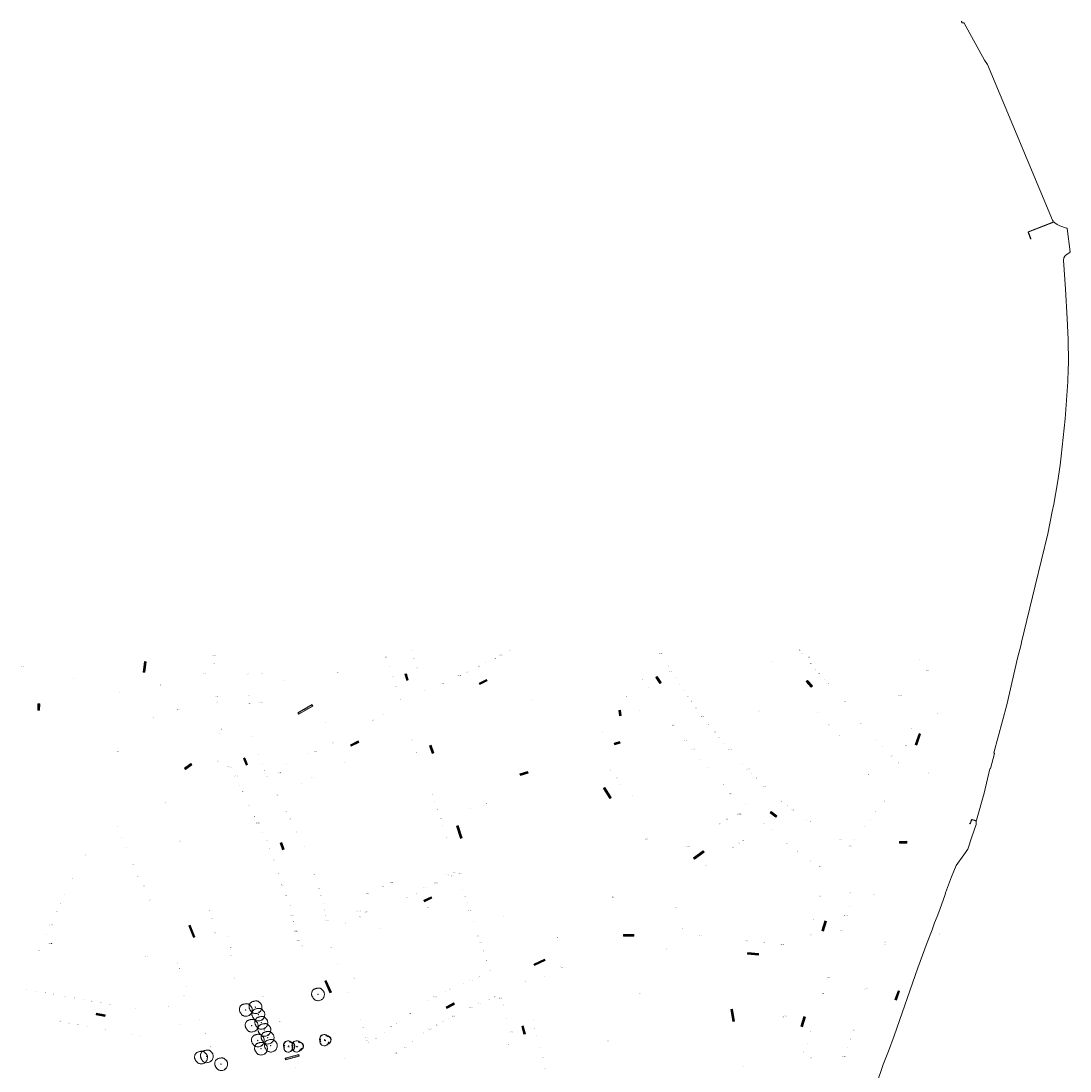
# Model space of a CAD drawing. Header units: metres. Extents: x 196669 to 197684, y 355211 to 356669.
# Tile 18 of 18: x 196674 to 197416, y 355927 to 356669. Entities that reach past the tile are written whole.
import ezdxf
from ezdxf.enums import TextEntityAlignment as Align
from ezdxf.lldxf.tags import DXFTag

# ---------------------------------------------------------------- set-up
doc = ezdxf.new("R2010")
doc.units = ezdxf.units.M
for name, color, linetype, lineweight in [('B-WE-GR-BOOM-S', 252, 'Continuous', 18), ('B-WE-KL-DATA_KOPPELKABEL_GLASVEZEL-G', 104, 'KL-GLASVEZEL-N', 20), ('B-WE-OG-BEBOUWING_HUISNUMMER-T35', 252, 'Continuous', 9), ('B-WE-OG-BEBOUWING_STRAATNAAM-T35', 7, 'Continuous', 9), ('N-WE-GR-BOOM-S', 7, 'Continuous', 18)]:
    doc.layers.add(name, color=color, linetype=linetype, lineweight=lineweight)
doc.styles.add('NLCS-ISO-M200-T25', font='NLCS-ISO.ttf', dxfattribs={"height": 0.5})
doc.styles.add('NLCS-ISO-M200-T30', font='NLCS-ISO.ttf', dxfattribs={"height": 0.6})
doc.styles.get("Standard").update_dxf_attribs({"font": 'Microsoft JhengHei.ttf'})
tags = doc.linetypes.add('KL-GLASVEZEL-N', pattern='A,4,-1,[101,NLCS.SHX,S=0.5,R=0,X=0,Y=0],-1,4,-1,["G",Standard,S=1,R=0,X=-0.25,Y=-0.5],-1.5', length=12.5).pattern_tags.tags
tags[18] = DXFTag(74, 10)

# ---------------------------------------------------------------- blocks, each defined once
blk = doc.blocks.new('SGR-BOOM_09')
blk.add_lwpolyline([(-2.71, 3.84), (-3.39, 3.62), (-3.94, 3.22), (-4.37, 2.7), (-4.68, 2.07), (-4.9, 1.39), (-5.03, 0.69), (-5.08, 0), (-5.06, -0.63), (-4.98, -1.18), (-4.85, -1.66), (-4.68, -2.06), (-4.48, -2.41), (-4.25, -2.72), (-4.01, -2.98), (-3.76, -3.22), (-3.52, -3.45), (-3.28, -3.67), (-3.06, -3.89), (-2.83, -4.09), (-2.6, -4.28), (-2.36, -4.45), (-2.11, -4.6), (-1.85, -4.73), (-1.56, -4.82), (-1.25, -4.88), (-0.91, -4.92), (-0.55, -4.92), (-0.18, -4.9), (0.2, -4.86), (0.6, -4.79), (0.99, -4.71), (1.4, -4.61), (1.79, -4.49), (2.19, -4.36), (2.57, -4.21), (2.94, -4.03), (3.29, -3.83), (3.61, -3.59), (3.91, -3.32), (4.18, -3), (4.41, -2.65), (4.6, -2.26), (4.76, -1.85), (4.88, -1.42), (4.96, -0.99), (5.01, -0.55), (5.02, -0.13), (4.99, 0.27), (4.92, 0.64), (4.83, 0.98), (4.7, 1.31), (4.55, 1.62), (4.38, 1.91), (4.19, 2.2), (3.99, 2.48), (3.79, 2.76), (3.58, 3.04), (3.37, 3.33), (3.13, 3.61), (2.88, 3.87), (2.59, 4.13), (2.27, 4.36), (1.9, 4.56), (1.48, 4.74), (1, 4.87), (0.47, 4.96), (-0.12, 4.99), (-0.75, 4.94), (-1.44, 4.81), (-2.17, 4.58), (-2.94, 4.23), (-3.76, 3.76)])
blk.add_circle((0, 0), 0.15)
blk = doc.blocks.new('*U15')
for centre in [(-0.38, 0.22), (0.37, 0.2), (0.01, -0.42)]:
    blk.add_circle(centre, 0.1)
for centre, radius, start, end in [((-1.48, -0.27), 2.93, 92.72815, 288.15121), ((-1.2, -0.12), 3.05, 102.33011, 279.16852), ((0.21, 0.84), 3.14, 327.04528, 172.784), ((0.33, 0.87), 3.12, 334.46958, 176.98942), ((0.38, -0.8), 3.17, 213.41104, 39.78986), ((0.56, -0.86), 3.14, 216.09044, 38.75757)]:
    blk.add_arc(centre, radius, start, end)

msp = doc.modelspace()

# ---------------------------------------------------------------- linework, layer by layer
at = {"layer": 'B-WE-KL-DATA_KOPPELKABEL_GLASVEZEL-G', "ltscale": 0.2, "flags": 128}
for points in [[(197388.313, 356515.075), (197388.248, 356515.05, -0.4142136), (197387.925, 356515.192), (197386.126, 356519.82, -0.4150666), (197386.269, 356520.144), (197403.677, 356526.852, 0.4956156), (197403.853, 356527.628), (197403.378, 356528.194), (197357.409, 356638.335), (197355.361, 356641.437), (197340.864, 356667.592, 0.2664832), (197340.652, 356667.723), (197339.67, 356667.754, -0.239104), (197339.472, 356667.862), (197339.006, 356668.541, -0.3386321), (197339.022, 356668.845), (197339.234, 356669.093)], [(197344.823, 356101.876, 0.356394), (197345.337, 356102.245), (197345.855, 356104.158, -0.4154402), (197346.47, 356104.509), (197348.979, 356103.819, 0.4122187), (197349.593, 356104.165), (197355.001, 356123.313), (197359.161, 356140.523), (197359.482, 356140.588), (197362.354, 356151.194), (197361.854, 356151.826), (197370.977, 356185.644), (197378.536, 356218.665), (197381.102, 356228.33), (197381.503, 356230.022), (197391.134, 356269.792), (197399.964, 356306.493), (197403.145, 356322.311), (197404.3, 356327.483), (197406.933, 356342.578), (197408.744, 356355.073), (197409.552, 356361.342), (197412.241, 356387.755), (197414.185, 356414.238), (197414.454, 356422.773), (197414.699, 356427.557), (197414.505, 356443.856), (197413.822, 356458.867), (197412.539, 356479.46), (197411.261, 356499.966, -0.0402264), (197411.261, 356500.006), (197411.419, 356501.6), (197412.047, 356502.864), (197413.121, 356503.887), (197415.531, 356505.489, 0.2838157), (197415.751, 356505.966), (197413.743, 356522.338, 0.2836332), (197413.579, 356522.543), (197413.327, 356522.633), (197408.462, 356524.372), (197406.652, 356525.245), (197405.099, 356526.452), (197404.841, 356526.76, 0.337242), (197404.251, 356526.894), (197386.528, 356520.03, 0.4145637), (197386.385, 356519.706), (197388.039, 356515.451, 0.2813987), (197388.233, 356515.296), (197388.233, 356515.296)], [(197344.768, 356101.675), (197344.874, 356101.649, 0.4089545), (197345.479, 356102.003), (197345.995, 356103.912, -0.4154402), (197346.61, 356104.263), (197349.042, 356103.594, -0.3497108), (197349.409, 356103.091), (197349.317, 356100.954), (197346.368, 356092.283), (197343.421, 356083.639), (197340.69, 356079.722), (197335.305, 356071.997), (197331.866, 356064.171), (197327.645, 356052.807), (197327.365, 356051.489), (197323.592, 356040.98), (197321.872, 356036.097), (197319.991, 356031.659), (197318.234, 356026.67), (197314.649, 356017.758), (197308.129, 355999.745), (197291.304, 355951.755), (197287.321, 355940.739), (197283.701, 355931.458), (197281.681, 355925.726), (197274.413, 355905.693, -0.4155671), (197273.77, 355905.395), (197270.877, 355906.459)]]:
    msp.add_lwpolyline(points, format="xyb", dxfattribs=at)

# ---------------------------------------------------------------- block references
at = {"layer": 'B-WE-GR-BOOM-S', "xscale": 0.9000000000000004, "yscale": 0.9000000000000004, "zscale": 0.9000000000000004, "rotation": 177.2882798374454}
for p in [(196883.816, 355980.982), (196832.774, 355969.954), (196839.614, 355971.928), (196841.635, 355966.67), (196843.715, 355960.911), (196836.881, 355958.852), (196845.902, 355955.888), (196841.287, 355948.358), (196848.195, 355950.373), (196850.45, 355944.69), (196805.18, 355937.18), (196843.513, 355942.594), (196801.08, 355936.343), (196815.343, 355931.651)]:
    msp.add_blockref('SGR-BOOM_09', p, dxfattribs=at)
at = {"layer": 'N-WE-GR-BOOM-S', "rotation": 177.2882798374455}
for p in [(196888.677, 355948.557), (196863.104, 355944.081), (196869.125, 355944.17)]:
    msp.add_blockref('*U15', p, dxfattribs=at)

# ---------------------------------------------------------------- texts
at = {"layer": 'B-WE-OG-BEBOUWING_HUISNUMMER-T35', "style": 'NLCS-ISO-M200-T25'}
for s, p in [('6-6D', (196708.953, 356223.729)), ('23', (196949.862, 356223.789)), ('17', (197019.613, 356224.176)), ('26A', (197224.785, 356224.519)), ('14-16', (196754.144, 356219.762)), ('26A-26D', (196810.328, 356220.455)), ('16C', (196931.839, 356219.355)), ('23A', (196951.618, 356218.569)), ('19-19A', (197008.641, 356218.534)), ('18-18A', (197013.429, 356220.997)), ('52-52D', (197126.258, 356221.97)), ('19', (197205.351, 356216.541)), ('26', (197226.38, 356221.989)), ('24B', (197231.433, 356219.361)), ('31-229', (197309.897, 356217.376)), ('122-188', (196675.003, 356212.924)), ('31', (196782.936, 356211.001)), ('28-30', (196810.404, 356215.055)), ('59-61', (196897.886, 356208.377)), ('18', (196934.487, 356212.82)), ('25A', (196953.911, 356211.753)), ('22', (196989.243, 356208.996)), ('21', (196993.484, 356211.068)), ('20A', (196997.603, 356213.077)), ('20', (197002.603, 356215.515)), ('50-50E', (197130.926, 356213.175)), ('48-50B', (197133.301, 356209.33)), ('24A', (197232.337, 356214.772)), ('24', (197235.706, 356210.858)), ('29-227', (197314.967, 356209.75)), ('7-11', (196710.534, 356204.366)), ('32-32C', (196803.235, 356207.914)), ('21-27', (196833.947, 356207.453)), ('21-25', (196844.426, 356207.929)), ('26-58', (196860.302, 356203.21)), ('20', (196936.818, 356205.724)), ('27', (196956.534, 356203.713)), ('22A-23', (196983.921, 356206.397)), ('7-13', (197112.746, 356203.469)), ('46', (197136.303, 356205.059)), ('22B', (197238.448, 356207.808)), ('22A', (197242.103, 356203.732)), ('11-12', (196743.017, 356194.052)), ('10', (196758.161, 356197.827)), ('36', (196772.503, 356199.779)), ('34-34C', (196811.306, 356199.529)), ('22', (196939.119, 356198.412)), ('29', (196959.495, 356195.634)), ('24-29', (196972.14, 356200.78)), ('37', (197117.169, 356198.223)), ('44', (197139.812, 356200.065)), ('42', (197142.793, 356195.823)), ('22', (197244.972, 356200.529)), ('36-36B', (196811.969, 356191.612)), ('38', (196812.408, 356187.591)), ('31A', (196835.102, 356192.383)), ('31B', (196835.457, 356186.585)), ('20A-20B', (196843.125, 356187.267)), ('24', (196941.951, 356189.54)), ('12', (197035.366, 356189.389)), ('8-15', (197102.491, 356191.494)), ('40A', (197145.518, 356191.902)), ('40', (197147.947, 356188.348)), ('14-18A', (197256.71, 356188.07)), ('6-424', (197295.577, 356192.37)), ('38-42', (196785.119, 356182.34)), ('6', (197111.565, 356181.505)), ('38', (197151.406, 356183.554)), ('17', (197195.802, 356181.189)), ('13', (197237.262, 356180.259)), ('24', (197322.028, 356179.757)), ('1-5', (196767.105, 356176.555)), ('44', (196807.123, 356177.963)), ('1-20', (196889.103, 356173.58)), ('15-15B', (196922.784, 356174.862)), ('17', (196930.007, 356178.516)), ('31A-33', (197135.199, 356171.351)), ('36-36B', (197155.864, 356177.599)), ('34', (197160.238, 356171.755)), ('9-9A', (197245.724, 356171.473)), ('12', (197267.951, 356172.389)), ('1-5', (196813.802, 356165.335)), ('1A', (196815.589, 356168.547)), ('16', (196941.09, 356164.748)), ('1-2', (197084.671, 356165.753)), ('29', (197138.508, 356165.514)), ('32', (197164.516, 356166.353)), ('7', (197248.288, 356168.164)), ('18A', (197252.127, 356163.838)), ('5', (197251.866, 356164.032)), ('10', (197271.674, 356169.093)), ('8', (197275.153, 356165.243)), ('3', (197303.597, 356168.886)), ('33-33A', (196836.737, 356163.363)), ('13-13A', (196894.029, 356158.641)), ('14', (196926.074, 356156.866)), ('2-2E', (196950.659, 356160.854)), ('5', (197118.275, 356160.27)), ('27-27A', (197143.908, 356160.598)), ('30', (197167.388, 356162.784)), ('28', (197170.918, 356158.646)), ('6', (197278.885, 356161.159)), ('4', (197283.101, 356156.548)), ('1-1D', (197299.272, 356157.131)), ('13-71', (196742.318, 356152.744)), ('50', (196819.896, 356149.296)), ('35', (196841.605, 356150.508)), ('5', (196872.288, 356149.089)), ('9', (196877.325, 356151.127)), ('11-11A', (196882.224, 356152.852)), ('2B-3', (196953.915, 356151.911)), ('3', (197106.334, 356152.096)), ('4', (197112.23, 356156.133)), ('25-25B', (197149.099, 356154.451)), ('26B-26C', (197174.996, 356154.03)), ('3', (197259.385, 356154.603)), ('2-2F', (197289.47, 356149.58)), ('4', (196813.086, 356145.968)), ('52-52C-52D', (196821.149, 356141.697)), ('37', (196844.099, 356144.091)), ('1', (196861.41, 356143.319)), ('3', (196866.256, 356145.499)), ('8-12', (196902.729, 356145.001)), ('1', (197087.125, 356144.569)), ('23', (197154.174, 356146.863)), ('21-21D', (197160.65, 356141.541)), ('26', (197184.581, 356143.799)), ('14', (197294.384, 356144.628)), ('52A-52B', (196825.646, 356135.396)), ('39', (196845.987, 356139.399)), ('41', (196847.773, 356134.88)), ('1A-1C', (196856.73, 356137.602)), ('4-6', (196880.025, 356134.319)), ('5', (196959.66, 356136.13)), ('3', (197091.037, 356139.726)), ('19', (197166.079, 356137.741)), ('24-26A', (197187.912, 356140.287)), ('22', (197190.994, 356137.037)), ('1B', (197273.267, 356136.445)), ('13', (197308.486, 356139.409)), ('12', (197315.527, 356137.606)), ('11', (197322.012, 356135.947)), ('54A', (196828.614, 356128.427)), ('2', (196872.223, 356130.414)), ('9', (197038.688, 356127.04)), ('5', (197095.336, 356133.828)), ('7-9', (197098.445, 356129.453)), ('17', (197170.58, 356129.378)), ('20A', (197193.937, 356133.934)), ('20-20B', (197199.699, 356128.122)), ('1', (197279.928, 356127.695)), ('54', (196830.596, 356124.307)), ('45', (196854.748, 356121.806)), ('6', (196964.721, 356122.098)), ('21-29', (197107.027, 356121.442)), ('15-15F', (197175.222, 356122.757)), ('13', (197180.212, 356120.093)), ('1', (196776.006, 356116.743)), ('56', (196835.259, 356114.643)), ('7', (196966.418, 356117.237)), ('8A', (196991.455, 356112.232)), ('8', (197002.952, 356115.992)), ('4', (197076.344, 356113.821)), ('11', (197186.174, 356115.778)), ('18', (197211.665, 356117.337)), ('16', (197215.486, 356114.474)), ('15', (197284.37, 356117.557)), ('3', (196778.709, 356109.981)), ('58', (196839.069, 356106.746)), ('47', (196861.259, 356110.062)), ('49', (196864.111, 356104.968)), ('7A', (196968.406, 356111.54)), ('2-2A', (196970.826, 356105.105)), ('321', (197173.173, 356104.834)), ('325-325B', (197181.712, 356108.384)), ('14-14C', (197220.013, 356111.302)), ('12', (197229.348, 356105.014)), ('17', (197274.48, 356104.744)), ('16', (197278.56, 356110.035)), ('1', (196741.879, 356099.749)), ('60-60B', (196841.222, 356102.237)), ('4', (196972.28, 356100.646)), ('319', (197168.429, 356101.532)), ('9A', (197199.512, 356102.226)), ('9', (197204.607, 356097.578)), ('10', (197232.18, 356103.107)), ('8', (197236.728, 356100.234)), ('6-6D', (197241.282, 356097.417)), ('17A', (197270.534, 356099.626)), ('72', (196745.245, 356091.712)), ('62', (196844.862, 356095.269)), ('62A', (196847.648, 356089.664)), ('53', (196869.001, 356095.764)), ('6', (196974.9, 356091.747)), ('2', (197094.41, 356093.076)), ('31-37', (197115.997, 356090.687)), ('30B', (197184.512, 356089.616)), ('2A-4', (197253.295, 356090.252)), ('19', (197263.138, 356090.515)), ('18', (197266.483, 356094.614)), ('70', (196748.049, 356084.983)), ('5A-5K', (196786.91, 356089.467)), ('64', (196849.677, 356084.149)), ('57', (196873.816, 356085.149)), ('211A-309', (197145.371, 356085.633)), ('28', (197177.44, 356084.825)), ('30', (197181.682, 356087.886)), ('7-7D', (197215.812, 356087.937)), ('5', (197223.059, 356082.204)), ('20-20A', (197260.201, 356085.762)), ('5', (196715.829, 356075.064)), ('3', (196719.475, 356079.626)), ('68', (196750.528, 356078.987)), ('66', (196852.586, 356075.897)), ('61', (196877.706, 356075.994)), ('24', (197165.036, 356076.527)), ('3', (197231.835, 356075.259)), ('66', (196752.998, 356073.012)), ('7', (196794.987, 356069.11)), ('223-229', (196981.017, 356067.228)), ('22-22B', (197158.227, 356071.736)), ('1A', (197238.791, 356071.386)), ('7', (196710.383, 356062.667)), ('64', (196756.632, 356064.294)), ('68', (196855.83, 356066.58)), ('63', (196881.248, 356065.731)), ('15-307', (196935.899, 356060.065)), ('309-315', (196967.217, 356059.811)), ('27-33', (196975.448, 356065.343)), ('121-127', (196978.888, 356064.687)), ('317-323', (196984.293, 356066.49)), ('1', (197243.442, 356066.33)), ('9', (196707.624, 356056.847)), ('62', (196760.653, 356057.7)), ('9', (196801.424, 356052.848)), ('68A', (196858.407, 356058.434)), ('13B', (196858.732, 356057.765)), ('65', (196884.432, 356055.793)), ('11-301', (196918.476, 356052.469)), ('13-305', (196929.462, 356057.256)), ('213-221', (196959.833, 356056.464)), ('12', (196986.337, 356054.986)), ('91-99', (197260.463, 356052.433)), ('1', (197260.463, 356052.853)), ('13', (196702.159, 356045.357)), ('11', (196705.068, 356051.454)), ('60', (196765.015, 356047.585)), ('70-70C', (196860.972, 356050.926)), ('65A', (196885.975, 356050.689)), ('67', (196887.306, 356045.59)), ('17-25', (196946.963, 356049.404)), ('111-119', (196954.235, 356052.274)), ('14-14C', (196987.85, 356050.274)), ('16', (196989.238, 356045.953)), ('25A', (197092.594, 356049.703)), ('4-4C', (197238.987, 356050.323)), ('1A', (197239.139, 356050.632)), ('2-2A', (197277.608, 356051.794)), ('15', (196699.345, 356039.523)), ('11-11B', (196806.346, 356040.274)), ('72-72C', (196863.336, 356043.729)), ('69', (196888.373, 356040.549)), ('201-203', (196912.503, 356039.919)), ('101-103', (196917.857, 356039.112)), ('50A', (196961.584, 356042.353)), ('18-18F', (196991.071, 356040.244)), ('120-156', (197136.008, 356042.276)), ('1-401', (197259.38, 356043.307)), ('2', (197294.579, 356042.647)), ('56', (196771.756, 356034.092)), ('13A', (196808.54, 356034.743)), ('74-74A', (196865.172, 356037.048)), ('76', (196866.484, 356032.265)), ('73A-73C', (196890.103, 356033.325)), ('71', (196889.267, 356036.569)), ('5', (196903.235, 356031.514)), ('7-9', (196913.332, 356035.788)), ('20', (196993.702, 356032.046)), ('1-189', (197014.327, 356035.947)), ('8', (197234.135, 356034.109)), ('103-403', (197257.423, 356036.779)), ('21', (196691.751, 356023.592)), ('17-17D', (196695.127, 356029.988)), ('15', (196810.897, 356024.276)), ('78-78A', (196868.274, 356025.736)), ('75', (196892.219, 356026)), ('2', (196921.417, 356024.56)), ('10-50', (196928.945, 356027.658)), ('24', (196995.647, 356025.994)), ('158', (197141.472, 356027.735)), ('10', (197232.595, 356022.88)), ('3-315', (197254.285, 356026.316)), ('2B', (197289.026, 356028.126)), ('1', (197323.427, 356023.656)), ('23-23BV', (196694.825, 356016.935)), ('15A', (196819.251, 356021.723)), ('80-80A', (196870.084, 356019.134)), ('82', (196872.723, 356015.283)), ('26', (196996.958, 356022.129)), ('28-28B', (196998.701, 356017.469)), ('1-153', (197052.868, 356021.154)), ('1-17', (197154.403, 356022.527)), ('101-139', (197187.376, 356018.668)), ('201', (197199.3, 356017.703)), ('301-339', (197212.284, 356016.256)), ('2A', (197284.826, 356016.587)), ('2C', (197285.11, 356018.079)), ('25', (196686.53, 356012)), ('15C', (196822.003, 356008.488)), ('15B', (196822.189, 356014.198)), ('1-1A', (196892.708, 356014.228)), ('30', (197000.791, 356011.563)), ('10', (197130.373, 356013.109)), ('52-52E', (196762.562, 356007.374)), ('50', (196784.402, 356003.16)), ('2', (196874.309, 356004.308)), ('3', (196897.775, 356002.77)), ('32', (197003.065, 356004.937)), ('48', (196785.84, 355999.099)), ('4', (196876.892, 355999.715)), ('25', (196997.96, 355993.333)), ('34', (197005.56, 355997.667)), ('4', (197044.251, 355993.7)), ('6-6A', (197056.091, 356000.305)), ('5', (197312.527, 355993.27)), ('46', (196788.724, 355992.513)), ('44', (196790.967, 355986.82)), ('15D-15E', (196825.334, 355992.59)), ('5A-5H', (196910.014, 355992.554)), ('21', (196986.904, 355988.778)), ('23-23A', (196992.083, 355990.912)), ('2A', (197030.711, 355989.866)), ('2', (197037.05, 355991.908)), ('111-317', (197244.385, 355992.9)), ('28', (196677.956, 355984.567)), ('26', (196684.792, 355983.33)), ('24', (196691.001, 355982.201)), ('22', (196696.87, 355981.137)), ('20', (196704.859, 355979.69)), ('18', (196711.289, 355978.524)), ('2', (196789.091, 355979.783)), ('15F', (196845.038, 355979.509)), ('7', (196904.508, 355982.671)), ('11A-13', (196966.493, 355979.063)), ('15', (196973.644, 355982.733)), ('17-19', (196977.201, 355984.645)), ('30', (197008.849, 355979.236)), ('2B-2D', (197012.794, 355978.502)), ('1', (197029.743, 355985.537)), ('12-12A', (197111.585, 355981.802)), ('5-221', (197241.136, 355981.587)), ('4A/1-4D', (197271.344, 355984.675)), ('16', (196717.893, 355977.305)), ('14', (196724.083, 355976.177)), ('12', (196730.455, 355975.017)), ('10', (196736.622, 355973.893)), ('8', (196742.699, 355972.787)), ('6', (196748.509, 355971.728)), ('2A', (196777.768, 355972.251)), ('9', (196908.092, 355974.135)), ('9', (196957.548, 355973.416)), ('11', (196961.976, 355976.469)), ('24-24A', (196991.928, 355971.739)), ('26-26A', (196998.535, 355974.929)), ('28', (197004.833, 355977.546)), ('2A', (197015.384, 355973.346)), ('5', (197032.939, 355975.613)), ('4', (196754.601, 355970.619)), ('5', (196943.922, 355964.018)), ('7-7B', (196948.898, 355967.45)), ('7A', (196953.577, 355970.677)), ('18', (196976.452, 355964.043)), ('20-20A', (196979.903, 355965.805)), ('22', (196985.136, 355968.351)), ('4', (197017.118, 355964.331)), ('7', (197034.912, 355968.774)), ('9', (197036.335, 355963.658)), ('20A-408', (197213.724, 355965.773)), ('2-410', (197213.349, 355964.534)), ('8', (197267.57, 355969.027)), ('23', (196701.303, 355962.032)), ('21', (196707.896, 355960.822)), ('19', (196714.172, 355959.669)), ('17', (196720.661, 355958.473)), ('15', (196726.769, 355957.358)), ('13', (196733.121, 355956.321)), ('1', (196785.742, 355959.763)), ('42', (196799.528, 355962.899)), ('15G', (196857.043, 355961.592)), ('11-11F', (196912.944, 355963.165)), ('13-15', (196915.453, 355957.492)), ('1D', (196935.597, 355958.276)), ('3-3A', (196938.777, 355960.469)), ('12-12A', (196963.177, 355956.605)), ('14', (196967.856, 355959.317)), ('16', (196972.169, 355962.043)), ('11', (197036.6, 355956.775)), ('10', (197264.868, 355961.695)), ('9-11', (197301.6, 355957.636)), ('11', (196739.713, 355955.022)), ('9', (196745.834, 355953.909)), ('7', (196752.119, 355952.767)), ('5', (196758.36, 355951.632)), ('3', (196768.058, 355952.439)), ('40', (196804.214, 355953.523)), ('17-17A', (196918.396, 355950.684)), ('1E-1F', (196925.504, 355949.918)), ('1A-1C', (196930.111, 355954.473)), ('8', (196955.275, 355951.315)), ('10', (196958.378, 355953.551)), ('6-6A', (197020.675, 355954.493)), ('13-13C', (197039.394, 355951.544)), ('13-15', (197233.143, 355954.625)), ('12', (197260.418, 355949.451)), ('10A', (197262.686, 355955.673)), ('38', (196807.965, 355944.196)), ('19', (196918.601, 355948.331)), ('1', (196919.777, 355947.103)), ('4-4B', (196945.469, 355943.47)), ('6', (196950.501, 355947.875)), ('10', (197018.792, 355945.494)), ('8', (197022.641, 355947.038)), ('15-15B', (197041.314, 355943.088)), ('10', (197088.848, 355947.988)), ('17', (197229.936, 355946.577)), ('14', (197258.056, 355942.996)), ('2', (196902.893, 355935.617)), ('2-2E', (196939.083, 355939.645)), ('17', (197042.891, 355936.145)), ('1A', (197227.101, 355937.947)), ('19', (197227.313, 355940.146)), ('3-7', (197232.639, 355935.89)), ('14A-14B', (197255.889, 355937.065)), ('3', (196867.767, 355929.071)), ('1', (196892.137, 355930.55)), ('4', (196905.044, 355930.486)), ('19-21', (197044.427, 355928.968)), ('3-29', (197184.54, 355929.934)), ('16', (197253.283, 355929.822))]:
    msp.add_text(s, height=0.5, dxfattribs=at).set_placement(p, align=Align.MIDDLE)
at = {"layer": 'B-WE-OG-BEBOUWING_STRAATNAAM-T35', "char_height": 0.6, "attachment_point": 2, "style": 'NLCS-ISO-M200-T30', "bg_fill": 17, "box_fill_scale": 1.5, "bg_fill_color": 256, "bg_fill_true_color": 14737364, "bg_fill_transparency": 0}
for s, insert, width, rotation in [('Roersingelpassage', (196760.982, 356212.532), 6.96967, 82), ('Steenweg', (196946.8, 356205.388), 3.94253, 287.3), ('Munsterplein', (197000.573, 356202.105), 5.27079, 26.6), ('Hamstraat', (197124.964, 356203.392), 4.35231, 303.3), ('Veldstraat', (197231.61, 356200.813), 4.57722, 311.1), ('Roersingel', (196686.036, 356184.197), 3.86995, 87.4), ('Achter de Steenen Trappen', (196874.819, 356182.633), 10.99018, 30), ('Abdijhof', (197097.736, 356179.936), 3.17603, 278.2), ('Knevelsgraafstraat', (197307.894, 356161.352), 7.66047, 70.9), ('Paredisstraat', (196909.634, 356158.554), 5.54551, 26.4), ('Munsterplein', (196964.589, 356154.358), 5.12356, 288.9), ('Abdijhof', (197095.365, 356158.948), 3.39305, 17), ('Molenstraat', (196791.842, 356142.257), 4.97066, 35.3), ('Neerstraat', (196832.873, 356145.73), 4.45441, 291.7), ('Munsterplein', (197029.519, 356137.41), 5.08823, 17.3), ('Graaf Gerardstraat', (197088.713, 356123.523), 7.7793, 302.1), ('Hamstraat', (197206.236, 356108.507), 4.38499, 321.8), ('Sint Christoffelstraat', (196984.151, 356095.823), 8.49179, 287.8), ('Neerstraat', (196858.816, 356085.94), 4.44515, 291.1), ('Stationsplein', (197297.761, 356088.857), 4.77738, 0.5), ('Kloosterwandstraat', (197153.062, 356079.746), 7.86576, 35.4), ('Pelserstraat', (196961.376, 356048.516), 5.16802, 25.2), ('Kruisherenstraat', (197241.515, 356029.403), 6.60665, 73.1), ('Minderbroederssingel', (196794.922, 356025.677), 8.26294, 292), ('Joep Nicolasstraat', (197191.634, 356009.936), 7.01571, 354.8), ('Kloosterwandstraat', (197040.41, 356003.908), 7.75822, 25), ('Minderbroedersstraat', (196891.266, 355986.597), 8.41052, 294.2), ('Willem II Singel', (197293.267, 355980.331), 6.04938, 70.1), ('Bakkerstraat', (196977.267, 355973.279), 5.37945, 27.6), ('Deemselstraat', (196730.212, 355966.886), 5.52053, 349.6), ('Emile Seipgensstraat', (197177.451, 355966.286), 7.97102, 279.4), ('Kruisherenstraat', (197226.677, 355961.771), 6.61014, 72.9), ('Schuitenberg', (197029.514, 355955.808), 5.08583, 284.6), ('Peregrinus Vogelsstraat', (196865.521, 355936.823), 9.49012, 14.7)]:
    msp.add_mtext(s, dxfattribs=dict(at, insert=insert, width=width, rotation=rotation))
at = {"layer": 'B-WE-OG-BEBOUWING_STRAATNAAM-T35', "insert": (197103.629, 356022.992), "char_height": 0.6, "width": 6.633, "attachment_point": 2, "style": 'NLCS-ISO-M200-T30', "bg_fill": 17, "box_fill_scale": 1.5, "bg_fill_color": 256, "bg_fill_true_color": 14737364, "bg_fill_transparency": 0}
msp.add_mtext('Kloosterwandplein', dxfattribs=at)

doc.saveas('drawing.dxf')
